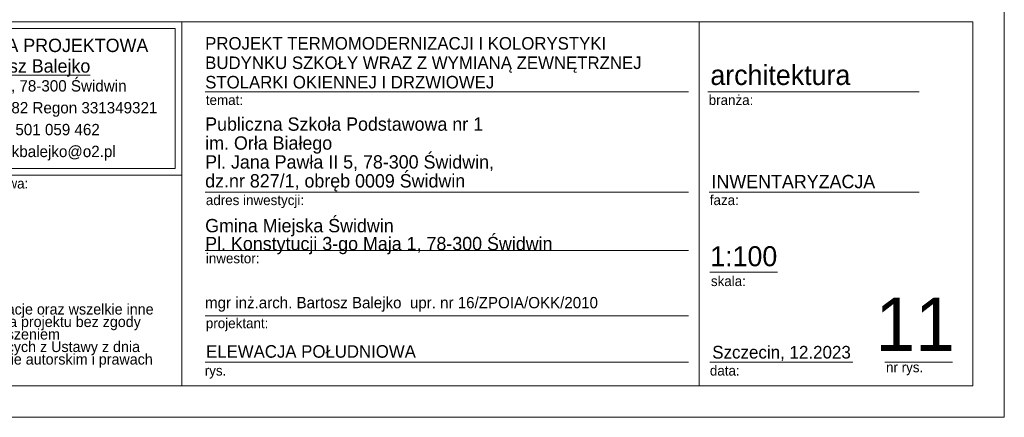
# Model space of a CAD drawing. Extents: x -394022 to -71759, y -12022 to 18278.
# Tile 80 of 91: x -87449 to -71759, y -11422 to -5078. Entities that reach past the tile are written whole.
import ezdxf

# ---------------------------------------------------------------- set-up
doc = ezdxf.new("R2010")
doc.units = 0
doc.header["$MEASUREMENT"] = 0
for name, color, linetype, lineweight in [('ARCH TABELA_Nr_Pióra__1', 7, 'Continuous', 25), ('ARCH TABELA_Nr_Pióra__21', 7, 'Continuous', 13), ('ARCH TABELA_Nr_Pióra__7', 7, 'Continuous', 13)]:
    doc.layers.add(name, color=color, linetype=linetype, lineweight=lineweight)
doc.styles.add('GENERATED_STYLE_5', font='txt')
doc.styles.add('GENERATED_STYLE_6', font='txt')
doc.styles.add('GENERATED_STYLE_7', font='txt')

msp = doc.modelspace()

# ---------------------------------------------------------------- linework, layer by layer
at = {"layer": 'ARCH TABELA_Nr_Pióra__21', "linetype": 'Continuous'}
for p, q in [((-71758.7, 18278.4), (-71758.7, -11421.6)), ((-89758.7, -5110.5), (-72258.7, -5110.5)), ((-89758.7, -5110.5), (-84865.1, -5110.5)), ((-84865.1, -5110.5), (-84865.1, -10921.6)), ((-84865.1, -7557.3), (-84865.1, -5110.5)), ((-76620.4, -5110.5), (-76620.4, -10921.6)), ((-72258.7, -5110.5), (-72258.7, -10921.6)), ((-89652.4, -5216.9), (-84971.5, -5216.9)), ((-84971.5, -7450.9), (-84971.5, -5216.9)), ((-84865.1, -10921.6), (-84865.1, -5510.5)), ((-84492.9, -6231.1), (-76793.1, -6231.1)), ((-76481.1, -6231.1), (-73113.8, -6231.1)), ((-89652.4, -7450.9), (-84971.5, -7450.9)), ((-89758.7, -7557.3), (-84865.1, -7557.3)), ((-84492.9, -7831.6), (-76793.1, -7831.6)), ((-76463.7, -7831.6), (-73113.8, -7831.6)), ((-84492.9, -8759.6), (-76793.1, -8759.6)), ((-76451.9, -9103.8), (-75372.2, -9103.8)), ((-84492.9, -9803.8), (-76793.1, -9803.8)), ((-84492.9, -10539.2), (-76793.1, -10539.2)), ((-76451.9, -10539.2), (-74170.1, -10539.2)), ((-73661.4, -10539.2), (-72581.8, -10539.2)), ((-89758.7, -10921.6), (-84865.1, -10921.6)), ((-72258.7, -10921.6), (-84865.1, -10921.6)), ((-71758.7, -11421.6), (-128758.7, -11421.6))]:
    msp.add_line(p, q, dxfattribs=at)

# ---------------------------------------------------------------- texts
at = {"layer": 'ARCH TABELA_Nr_Pióra__1', "linetype": 'Continuous', "insert": (-84492.9, -8820.9), "char_height": 212.766, "attachment_point": 7, "line_spacing_factor": 0.807442, "style": 'GENERATED_STYLE_5'}
msp.add_mtext('{Gmina Miejska Świdwin\\PPl. Konstytucji 3-go Maja 1, 78-300 Świdwin}', dxfattribs=at)
at = {"layer": 'ARCH TABELA_Nr_Pióra__7', "linetype": 'Continuous'}
for s, insert, char_height, attachment_point, line_spacing_factor, style in [('{PROJEKT TERMOMODERNIZACJI I KOLORYSTYKI\\PBUDYNKU SZKOŁY WRAZ Z WYMIANĄ ZEWNĘTRZNEJ \\PSTOLARKI OKIENNEJ I DRZWIOWEJ }', (-84492.9, -6178.3), 200, 7, 0.928963, 'GENERATED_STYLE_7'), ('{PRACOWNIA PROJEKTOWA\\P\\LBartosz Balejko}', (-87311.9, -5381.8), 212.766, 2, 0.926719, 'GENERATED_STYLE_6'), ('{Publiczna Szkoła Podstawowa nr 1\\Pim. Orła Białego\\PPl. Jana Pawła II 5, 78-300 Świdwin, \\Pdz.nr 827/1, obręb 0009 Świdwin}', (-84492.9, -7819.9), 212.766, 7, 0.850494, 'GENERATED_STYLE_5')]:
    msp.add_mtext(s, dxfattribs=dict(at, insert=insert, char_height=char_height, attachment_point=attachment_point, line_spacing_factor=line_spacing_factor, style=style))
for s, insert, char_height, attachment_point, style in [('{architektura}', (-76442.5, -5801.5), 319.16, 1, 'GENERATED_STYLE_5'), ('{branża:}', (-76469.3, -6279.9), 159.58, 1, 'GENERATED_STYLE_5'), ('{temat:}', (-84482.2, -6279.9), 159.58, 1, 'GENERATED_STYLE_5'), ('{jednostka projektowa:}', (-89375.8, -7611.9), 159.58, 1, 'GENERATED_STYLE_5'), ('{INWENTARYZACJA}', (-76425, -7554.7), 212.84, 1, 'GENERATED_STYLE_5'), ('{adres inwestycji:}', (-84482.2, -7876.6), 159.58, 1, 'GENERATED_STYLE_5'), ('{faza:}', (-76451.9, -7876.6), 159.58, 1, 'GENERATED_STYLE_5'), ('{1:100}', (-76444.6, -8692.6), 319.16, 1, 'GENERATED_STYLE_5'), ('{inwestor:}', (-84482.2, -8804.6), 159.58, 1, 'GENERATED_STYLE_5'), ('{skala:}', (-76434.2, -9168.1), 159.58, 1, 'GENERATED_STYLE_5'), ('{mgr inż.arch. Bartosz Balejko  upr. nr 16/ZPOIA/OKK/2010}', (-84495.1, -9501.9), 180, 1, 'GENERATED_STYLE_5'), ('{11}', (-72546, -9510.5), 851.16, 3, 'GENERATED_STYLE_5'), ('{projektant:}', (-84482.2, -9840.3), 159.58, 1, 'GENERATED_STYLE_5'), ('{ELEWACJA POŁUDNIOWA}', (-84479.1, -10270.7), 200, 1, 'GENERATED_STYLE_7'), ('{Szczecin, 12.2023}', (-76413.2, -10281.9), 202.128, 1, 'GENERATED_STYLE_5'), ('{rys.}', (-84500.1, -10596.4), 159.58, 1, 'GENERATED_STYLE_5'), ('{data:}', (-76450.5, -10596.4), 159.58, 1, 'GENERATED_STYLE_5'), ('{nr rys.}', (-73643.7, -10543), 159.58, 1, 'GENERATED_STYLE_5')]:
    msp.add_mtext(s, dxfattribs=dict(at, insert=insert, char_height=char_height, attachment_point=attachment_point, style=style))
at = {"layer": 'ARCH TABELA_Nr_Pióra__7', "linetype": 'Continuous', "style": 'GENERATED_STYLE_5'}
for s, insert, char_height, width, attachment_point, line_spacing_factor in [('{ul.Różana 6, 78-300 Świdwin\\PNIP 672-168-25-82 Regon 331349321\\Ptel.: +48 501 059 462\\Pmail: bartekbalejko@o2.pl}', (-87311.9, -6043.7), 180.852, 7974.447, 2, 1.156383), ('{UWAGA:\\PKopiowanie, publikacje oraz wszelkie inne formy wykorzystania projektu bez zgody autorów będą naruszeniem przepisówwynikających z Ustawy z dnia 4.02.1994 r. o prawie autorskim i prawach pokrewnych.}', (-89553.6, -9411.9), 170.2128, 4483.408, 1, 0.703415)]:
    msp.add_mtext(s, dxfattribs=dict(at, insert=insert, char_height=char_height, width=width, attachment_point=attachment_point, line_spacing_factor=line_spacing_factor))

doc.saveas('drawing.dxf')
